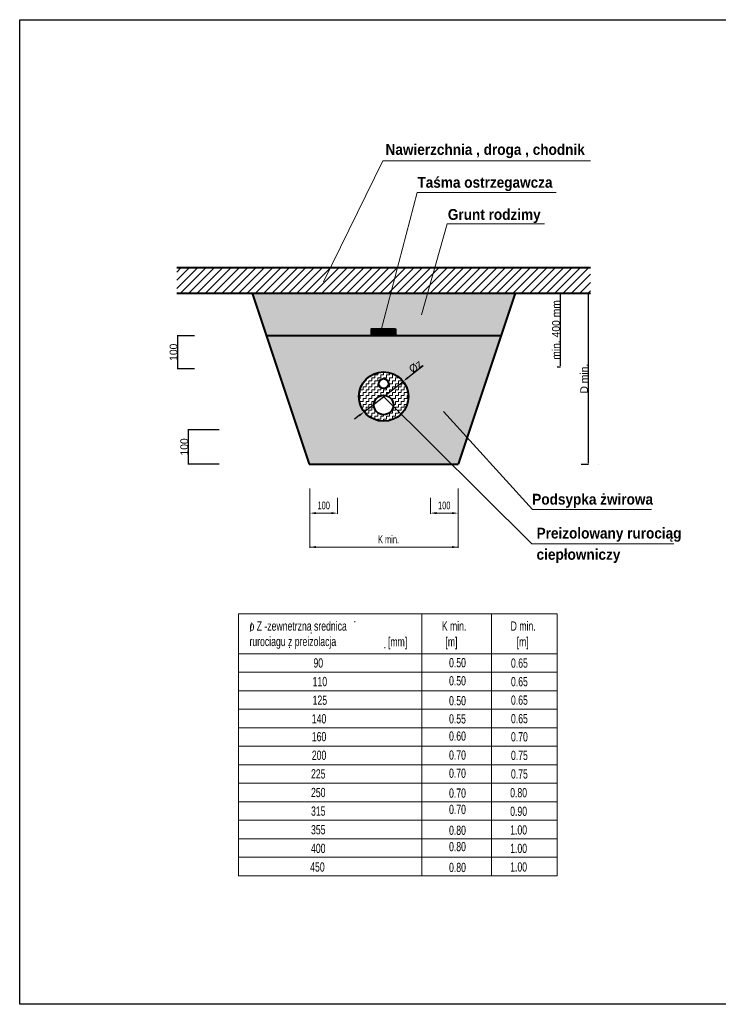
# Model space of a CAD drawing. Header units: millimetres. Extents: x -13172 to 86547, y 20 to 116183.
# Tile 28 of 52: x -13172 to -10908, y 61825 to 65017. Entities that reach past the tile are written whole.
import ezdxf
from ezdxf.enums import TextEntityAlignment as Align

# ---------------------------------------------------------------- set-up
doc = ezdxf.new("R2010")
doc.units = ezdxf.units.MM
doc.header["$LTSCALE"] = 0.7
doc.layers.get('0').update_dxf_attribs({"lineweight": 15})
doc.layers.add('0000_NIEDRUK', color=3, linetype='Continuous', lineweight=25, plot=False)
doc.layers.add('1', color=2, linetype='Continuous')
doc.styles.add('Ariel', font='arialbd.ttf', dxfattribs={"width": 0.8})
doc.dimstyles.new('ISO-25', dxfattribs={"dimtxt": 2.5, "dimasz": 2.5, "dimexe": 1.25, "dimexo": 0.625, "dimtad": 1, "dimtxsty": 'Standard', "dimcen": 2.5, "dimadec": 0, "dimazin": 0, "dimtfac": 1, "dimtmove": 0, "dimatfit": 3, "dimfxl": 1, "dimarcsym": 0})

# ---------------------------------------------------------------- blocks, each defined once
blk = doc.blocks.new('*D3173')
at = {"color": 0, "lineweight": -2}
for p, q in [((-11913.7, 63856.7), (-11864.1, 63895.4)), ((-12055.6, 63746), (-11929.4, 63844.4)), ((-12071.4, 63733.7), (-12087.1, 63721.4))]:
    blk.add_line(p, q, dxfattribs=at)
at = {"color": 0}
for points in [[(-11915.7, 63859.3), (-11911.6, 63854.1), (-11929.4, 63844.4)], [(-12069.3, 63731.1), (-12073.4, 63736.3), (-12055.6, 63746)]]:
    blk.add_solid(points, dxfattribs=at)
at = {"layer": 'Defpoints', "color": 0}
for p in [(-11929.4, 63844.4), (-12055.6, 63746)]:
    blk.add_point(p, dxfattribs=at)
at = {"color": 0, "insert": (-11889.1, 63892.6), "char_height": 25, "attachment_point": 5, "rotation": 37.9568}
blk.add_mtext('%%cz', dxfattribs=at)
blk = doc.blocks.new('*X2964')
at = {"color": 0}
for p, q in [((72.69, 227.9), (74.53, 229.74)), ((72.69, 228.26), (74.18, 229.74)), ((72.69, 228.61), (73.82, 229.74)), ((72.69, 228.96), (73.47, 229.74)), ((72.69, 229.32), (73.12, 229.74)), ((72.69, 229.67), (72.76, 229.74)), ((72.76, 227.62), (74.88, 229.74)), ((73.11, 227.62), (75.24, 229.74)), ((73.47, 227.62), (75.59, 229.74)), ((73.82, 227.62), (75.94, 229.74)), ((74.17, 227.62), (76.3, 229.74)), ((74.53, 227.62), (76.65, 229.74)), ((74.88, 227.62), (77.01, 229.74)), ((75.24, 227.62), (77.36, 229.74)), ((75.59, 227.62), (77.71, 229.74)), ((75.94, 227.62), (78.07, 229.74)), ((76.3, 227.62), (78.42, 229.74)), ((76.65, 227.62), (78.77, 229.74)), ((77, 227.62), (79.13, 229.74)), ((77.36, 227.62), (79.48, 229.74)), ((77.71, 227.62), (79.83, 229.74)), ((78.06, 227.62), (80.19, 229.74)), ((78.42, 227.62), (80.45, 229.65)), ((78.77, 227.62), (80.45, 229.3)), ((79.12, 227.62), (80.45, 228.95)), ((79.48, 227.62), (80.45, 228.59)), ((79.83, 227.62), (80.45, 228.24)), ((80.19, 227.62), (80.45, 227.89))]:
    blk.add_line(p, q, dxfattribs=at)
blk = doc.blocks.new('*D3346')
at = {"color": 0, "lineweight": -2}
for p, q in [((-12525.3, 63687.3), (-12626.6, 63687.3)), ((-12625.3, 63684.8), (-12625.3, 63578.9)), ((-12525.3, 63576.4), (-12626.6, 63576.4))]:
    blk.add_line(p, q, dxfattribs=at)
at = {"color": 0}
for points in [[(-12624.9, 63684.8), (-12625.7, 63684.8), (-12625.3, 63687.3)], [(-12625.7, 63578.9), (-12624.9, 63578.9), (-12625.3, 63576.4)]]:
    blk.add_solid(points, dxfattribs=at)
at = {"layer": 'Defpoints', "color": 0}
for p in [(-12524.7, 63687.3), (-12625.3, 63576.4), (-12524.7, 63576.4)]:
    blk.add_point(p, dxfattribs=at)
at = {"color": 0, "insert": (-12638.4, 63631.9), "char_height": 25, "attachment_point": 5, "rotation": 90}
blk.add_mtext('100', dxfattribs=at)
blk = doc.blocks.new('*D3347')
at = {"color": 0, "lineweight": -2}
for p, q in [((-12605.1, 63992.5), (-12661.3, 63992.5)), ((-12660, 63990), (-12660, 63887.5)), ((-12605.1, 63885), (-12661.3, 63885))]:
    blk.add_line(p, q, dxfattribs=at)
at = {"color": 0}
for points in [[(-12659.6, 63990), (-12660.4, 63990), (-12660, 63992.5)], [(-12660.4, 63887.5), (-12659.6, 63887.5), (-12660, 63885)]]:
    blk.add_solid(points, dxfattribs=at)
at = {"layer": 'Defpoints', "color": 0}
for p in [(-12604.5, 63992.5), (-12660, 63885), (-12604.5, 63885)]:
    blk.add_point(p, dxfattribs=at)
at = {"color": 0, "insert": (-12673.1, 63938.7), "char_height": 25, "attachment_point": 5, "rotation": 90}
blk.add_mtext('100', dxfattribs=at)
blk = doc.blocks.new('*D3348')
at = {"color": 0, "lineweight": -2}
for p, q in [((-11430.7, 64130.3), (-11419.7, 64130.3)), ((-11421, 64127.8), (-11421, 63894.4)), ((-11430.7, 63891.9), (-11419.7, 63891.9))]:
    blk.add_line(p, q, dxfattribs=at)
at = {"color": 0}
for points in [[(-11420.5, 64127.8), (-11421.4, 64127.8), (-11421, 64130.3)], [(-11421.4, 63894.4), (-11420.5, 63894.4), (-11421, 63891.9)]]:
    blk.add_solid(points, dxfattribs=at)
at = {"layer": 'Defpoints', "color": 0}
for p in [(-11431.4, 64130.3), (-11431.4, 63891.9), (-11421, 63891.9)]:
    blk.add_point(p, dxfattribs=at)
at = {"color": 0, "insert": (-11434.1, 64011.1), "char_height": 25, "attachment_point": 5, "rotation": 90}
blk.add_mtext('min. 400 mm', dxfattribs=at)
blk = doc.blocks.new('*D3349')
at = {"color": 0, "lineweight": -2}
for p, q in [((-11352.7, 64130.3), (-11328.7, 64130.3)), ((-11330, 64127.8), (-11330, 63578.9)), ((-11352.7, 63576.4), (-11328.7, 63576.4))]:
    blk.add_line(p, q, dxfattribs=at)
at = {"color": 0}
for points in [[(-11329.6, 64127.8), (-11330.4, 64127.8), (-11330, 64130.3)], [(-11330.4, 63578.9), (-11329.6, 63578.9), (-11330, 63576.4)]]:
    blk.add_solid(points, dxfattribs=at)
at = {"layer": 'Defpoints', "color": 0}
for p in [(-11353.3, 64130.3), (-11353.3, 63576.4), (-11330, 63576.4)]:
    blk.add_point(p, dxfattribs=at)
at = {"color": 0, "insert": (-11343.1, 63853.3), "char_height": 25, "attachment_point": 5, "rotation": 90}
blk.add_mtext('D min.', dxfattribs=at)

msp = doc.modelspace()

# ---------------------------------------------------------------- hatches: boundary and pattern name
h = msp.add_hatch()
h.set_pattern_fill('ANSI31', color=256, scale=6, style=0)
h.set_pattern_definition([(45, (-5145.274, 0), (-13.470384, 13.470384), [])])
h.paths.add_polyline_path([(-11322.389, 64212.317), (-12662.662, 64212.317), (-12662.662, 64130.261), (-11322.389, 64130.261)])
h = msp.add_hatch()
h.set_pattern_fill('CONCRETE1', color=256, scale=2, style=0)
h.set_pattern_definition([(0, (-5145.274, 0), (40.64, 40.64), [5.08, -35.56]), (90, (-5145.274, 0), (-40.64, 40.64), [5.08, -35.56]), (135, (-5140.194, 0), (-40.64, 4e-15), [7.184205, -50.289436]), (0, (-5140.194, 22.86), (40.64, 40.64), [5.08, -35.56]), (45, (-5137.654, 20.32), (0, 40.64), [3.5921, -53.881536]), (135, (-5137.654, 20.32), (-40.64, 4e-15), [3.5921, -53.881536]), (0, (-5124.954, 33.02), (40.64, 40.64), [7.184205, -33.455795]), (45, (-5124.954, 33.02), (0, 40.64), [5.08, -52.39364]), (135, (-5117.77, 33.02), (-40.64, 4e-15), [5.08, -52.39364]), (90, (-5117.334, 10.16), (-40.64, 40.64), [5.08, -35.56]), (45, (-5117.334, 10.16), (0, 40.64), [3.5921, -53.881536]), (135, (-5114.794, 12.7), (-40.64, 4e-15), [3.5921, -53.881536]), (0, (-5140.194, 10.16), (40.64, 40.64), [2.54, -34.036]), (0, (-5109.714, 20.32), (40.64, 40.64), [2.54, -34.036]), (90, (-5122.414, 25.4), (-40.64, 40.64), [2.54, -34.036]), (135, (-5117.334, 2.54), (-40.64, 4e-15), [3.5921, -53.881536]), (135, (-5135.114, 30.48), (-40.64, 4e-15), [3.5921, -53.881536]), (45, (-5126.224, 13.335), (0, 40.64), [3.5921, -53.881536]), (90, (-5131.304, 5.08), (-40.64, 40.64), [0.635, -40.005]), (90, (-5129.4, 22.225), (-40.64, 40.64), [0.635, -40.005]), (90, (-5110.35, 29.21), (-40.64, 40.64), [0.635, -40.005]), (90, (-5109.714, 7.62), (-40.64, 40.64), [0.635, -40.005])])
h.paths.add_polyline_path([(-11566.43, 64130.261), (-12418.621, 64130.261), (-12373.004, 63993.5), (-11612.047, 63993.5)])
h = msp.add_hatch()
h.set_pattern_fill('ZIGZAG', color=256, scale=1.5, style=0)
h.set_pattern_definition([(0, (-17593.197, 0), (9.525, 9.525), [9.525, -9.525]), (90, (-17583.672, 0), (-9.525, 9.525), [9.525, -9.525])])
h.paths.add_polyline_path([(-11912.525, 63795.198, 1), (-12072.525, 63795.198, 1)])
h.paths.add_polyline_path([(-11976.525, 63837.198, -1), (-12008.525, 63837.198, -1)], flags=16)
h.paths.add_polyline_path([(-11961.025, 63767.698, -1), (-12024.025, 63767.698, -1)], flags=16)
at = {"layer": '1'}
h = msp.add_hatch(dxfattribs=at)
h.set_pattern_fill('SCREED', scale=3, style=0)
h.set_pattern_definition([(0, (-5145.274, 0), (152.4, 38.1), [-19.05, 0, -57.15, 0]), (0, (-5145.274, 1.905), (152.4, 38.1), [-7.62, 0, -26.67, 0, -13.716, 0, -57.15, 0]), (0, (-5145.274, 3.81), (152.4, 38.1), [-3.81, 0, -19.05, 0, -19.05, 0, -41.91, 0, -13.716, 0]), (0, (-5145.274, 5.715), (152.4, 38.1), [-13.716, 0, -60.96, 0]), (0, (-5145.274, 7.62), (152.4, 38.1), [-45.72, 0, -45.72, 0]), (0, (-5145.274, 9.525), (152.4, 38.1), [-64.77, 0]), (0, (-5145.274, 11.43), (152.4, 38.1), [-19.05, 0, -83.82, 0]), (0, (-5145.274, 13.335), (152.4, 38.1), [-26.67, 0, -15.24, 0]), (0, (-5145.274, 15.24), (152.4, 38.1), [-38.1, 0]), (0, (-5145.274, 19.05), (152.4, 38.1), [-5.334, 0, -57.15, 0, -34.29, 0]), (0, (-5145.274, 20.955), (152.4, 38.1), [-7.62, 0, -0.762, 0, -19.05, 0]), (0, (-5145.274, 22.86), (152.4, 38.1), [-3.81, 0, -49.53, 0, -57.15, 0]), (0, (-5145.274, 24.765), (152.4, 38.1), [-38.1, 0]), (0, (-5145.274, 26.67), (152.4, 38.1), [-19.05, 0, -80.01, 0]), (0, (-5145.274, 30.48), (152.4, 38.1), [-91.44, 0]), (0, (-5145.274, 32.385), (152.4, 38.1), [-19.05, 0, -1.524, 0, -26.67, 0]), (0, (-5145.274, 34.29), (152.4, 38.1), [-5.334, 0, -38.1, 0, -15.24, 0, -26.67, 0, -30.48, 0]), (0, (-5145.274, 36.195), (152.4, 38.1), [-11.43, 0, -15.24, 0, -38.1, 0, -1.524, 0, -19.05, 0]), (0, (-5145.274, 38.1), (152.4, 38.1), [-38.1, 0])])
h.paths.add_polyline_path([(-11612.047, 63993.5), (-12373.004, 63993.5), (-12233.871, 63576.381), (-11751.179, 63576.381)])
h.paths.add_polyline_path([(-11912.525, 63795.198, -1), (-12072.525, 63795.198, -1)], flags=16)

# ---------------------------------------------------------------- linework, layer by layer
for p, q in [((-11995.608, 64559.786), (-12186.861, 64167.572)), ((-11995.608, 64559.786), (-11322.317, 64559.786)), ((-12002.644, 64003.225), (-11884.449, 64456.167)), ((-11884.449, 64456.167), (-11433.382, 64456.167)), ((-11786.791, 64355.313), (-11869.406, 64060.622)), ((-11786.791, 64355.313), (-11471.044, 64355.313)), ((-11322.389, 64212.317), (-12662.662, 64212.317)), ((-11322.389, 64212.317), (-12662.662, 64212.317)), ((-12662.662, 64130.261), (-11322.389, 64130.261)), ((-12662.662, 64130.261), (-11322.389, 64130.261)), ((-11992.525, 63795.198), (-11511.911, 63318.118)), ((-11798.242, 63746.869), (-11510.047, 63429.075)), ((-11124.905, 63429.075), (-11510.047, 63429.075)), ((-11511.911, 63318.118), (-11052.122, 63318.118)), ((-12462.611, 63091.428), (-12462.611, 62961.661)), ((-11430.26, 63091.428), (-12462.611, 63091.428)), ((-11868.892, 63091.428), (-11868.892, 62961.661)), ((-11643.01, 63091.428), (-11643.01, 62961.661)), ((-11430.26, 63091.428), (-11430.26, 62961.661)), ((-12462.611, 62961.661), (-11430.26, 62961.661)), ((-12462.611, 62961.661), (-12462.611, 62901.661)), ((-11868.892, 62961.661), (-11868.892, 62901.661)), ((-11643.01, 62961.661), (-11643.01, 62901.661)), ((-11430.26, 62961.661), (-11430.26, 62901.661)), ((-12462.611, 62901.661), (-11430.26, 62901.661)), ((-12462.611, 62901.661), (-12462.611, 62841.661)), ((-11868.892, 62901.661), (-11868.892, 62841.661)), ((-11643.01, 62901.661), (-11643.01, 62841.661)), ((-11430.26, 62901.661), (-11430.26, 62841.661)), ((-12462.611, 62841.661), (-11430.26, 62841.661)), ((-12462.611, 62841.661), (-12462.611, 62781.661)), ((-11868.892, 62841.661), (-11868.892, 62781.661)), ((-11643.01, 62841.661), (-11643.01, 62781.661)), ((-11430.26, 62841.661), (-11430.26, 62781.661)), ((-12462.611, 62781.661), (-11430.26, 62781.661)), ((-12462.611, 62781.661), (-12462.611, 62721.661)), ((-11868.892, 62781.661), (-11868.892, 62721.661)), ((-11643.01, 62781.661), (-11643.01, 62721.661)), ((-11430.26, 62781.661), (-11430.26, 62721.661)), ((-12462.611, 62721.661), (-11430.26, 62721.661)), ((-12462.611, 62721.661), (-12462.611, 62661.661)), ((-11868.892, 62721.661), (-11868.892, 62661.661)), ((-11643.01, 62721.661), (-11643.01, 62661.661)), ((-11430.26, 62721.661), (-11430.26, 62661.661)), ((-12462.611, 62661.661), (-11430.26, 62661.661)), ((-12462.611, 62661.661), (-12462.611, 62601.661)), ((-11868.892, 62661.661), (-11868.892, 62601.661)), ((-11643.01, 62661.661), (-11643.01, 62601.661)), ((-11430.26, 62661.661), (-11430.26, 62601.661)), ((-12462.611, 62601.661), (-11430.26, 62601.661)), ((-12462.611, 62601.661), (-12462.611, 62541.661)), ((-11868.892, 62601.661), (-11868.892, 62541.661)), ((-11643.01, 62601.661), (-11643.01, 62541.661)), ((-11430.26, 62601.661), (-11430.26, 62541.661)), ((-12462.611, 62541.661), (-11430.26, 62541.661)), ((-12462.611, 62541.661), (-12462.611, 62481.661)), ((-11868.892, 62541.661), (-11868.892, 62481.661)), ((-11643.01, 62541.661), (-11643.01, 62481.661)), ((-11430.26, 62541.661), (-11430.26, 62481.661)), ((-12462.611, 62481.661), (-11430.26, 62481.661)), ((-12462.611, 62481.661), (-12462.611, 62421.661)), ((-11868.892, 62481.661), (-11868.892, 62421.661)), ((-11643.01, 62481.661), (-11643.01, 62421.661)), ((-11430.26, 62481.661), (-11430.26, 62421.661)), ((-12462.611, 62421.661), (-11430.26, 62421.661)), ((-12462.611, 62421.661), (-12462.611, 62361.661)), ((-11868.892, 62421.661), (-11868.892, 62361.661)), ((-11643.01, 62421.661), (-11643.01, 62361.661)), ((-11430.26, 62421.661), (-11430.26, 62361.661)), ((-12462.611, 62361.661), (-11430.26, 62361.661)), ((-12462.611, 62361.661), (-12462.611, 62301.661)), ((-11868.892, 62361.661), (-11868.892, 62301.661)), ((-11643.01, 62361.661), (-11643.01, 62301.661)), ((-11430.26, 62361.661), (-11430.26, 62301.661)), ((-12462.611, 62301.661), (-11430.26, 62301.661)), ((-12462.611, 62301.661), (-12462.611, 62241.661)), ((-11868.892, 62301.661), (-11868.892, 62241.661)), ((-11643.01, 62301.661), (-11643.01, 62241.661)), ((-11430.26, 62301.661), (-11430.26, 62241.661)), ((-12462.611, 62241.661), (-11430.26, 62241.661))]:
    msp.add_line(p, q)
at = {"color": 7, "lineweight": 40}
for p, q in [((-11322.389, 64212.317), (-12662.662, 64212.317)), ((-12662.662, 64130.261), (-11322.389, 64130.261)), ((-12418.621, 64130.261), (-12233.871, 63576.381)), ((-11566.43, 64130.261), (-11751.179, 63576.381)), ((-12373.004, 63993.5), (-11612.047, 63993.5)), ((-11835.146, 63576.381), (-11751.179, 63576.381))]:
    msp.add_line(p, q, dxfattribs=at)
at = {"color": 7, "linetype": 'ByBlock'}
for p, q in [((-12231.665, 63497.33), (-12231.665, 63305.33)), ((-11751.179, 63497.33), (-11751.179, 63305.33)), ((-12231.665, 63467.33), (-12231.665, 63415.33)), ((-12141.665, 63467.33), (-12141.665, 63415.33)), ((-11841.179, 63467.33), (-11841.179, 63415.33)), ((-11751.179, 63467.33), (-11751.179, 63415.33)), ((-12211.665, 63417.33), (-12161.665, 63417.33)), ((-11821.179, 63417.33), (-11771.179, 63417.33)), ((-12231.665, 63307.33), (-11751.179, 63307.33))]:
    msp.add_line(p, q, dxfattribs=at)
for points in [[(-12587.393, 63576.381), (-12587.393, 63576.381)], [(-11295.458, 63576.381), (-11295.458, 63576.381)]]:
    msp.add_lwpolyline(points)
at = {"color": 7, "lineweight": 40}
msp.add_lwpolyline([(-12233.871, 63576.381), (-11835.146, 63576.381)], dxfattribs=at)
at = {"color": 7, "linetype": 'ByBlock'}
for points in [[(-12211.665, 63420.664), (-12211.665, 63413.997), (-12231.665, 63417.33)], [(-12161.665, 63420.664), (-12161.665, 63413.997), (-12141.665, 63417.33)], [(-11821.179, 63420.664), (-11821.179, 63413.997), (-11841.179, 63417.33)], [(-11771.179, 63420.664), (-11771.179, 63413.997), (-11751.179, 63417.33)], [(-12211.665, 63310.664), (-12211.665, 63303.997), (-12231.665, 63307.33)], [(-11771.179, 63310.664), (-11771.179, 63303.997), (-11751.179, 63307.33)]]:
    msp.add_solid(points, dxfattribs=at)
at = {"layer": '0000_NIEDRUK'}
msp.add_lwpolyline([(-13171.596, 65016.813), (-6927.399, 65016.813), (-6927.399, 61825.18), (-13171.596, 61825.18)], close=True, dxfattribs=at)
at = {"layer": '1', "color": 7, "lineweight": 40}
for points in [[(-12031.332, 63993.5), (-12031.332, 64014.736), (-11953.718, 64014.736)], [(-11953.718, 64014.736), (-11953.718, 63993.5)]]:
    msp.add_lwpolyline(points, dxfattribs=at)
for centre, radius in [((-11992.525, 63795.198), 80), ((-11992.525, 63837.198), 16), ((-11992.525, 63767.698), 31.5)]:
    msp.add_circle(centre, radius, dxfattribs=at)
at = {"layer": 'Defpoints', "color": 0, "linetype": 'ByBlock'}
for p in [(-12231.665, 63497.33), (-11751.179, 63497.33), (-12231.665, 63467.33), (-12141.665, 63467.33), (-11841.179, 63467.33), (-11751.179, 63467.33), (-12141.665, 63417.33), (-11751.179, 63417.33), (-11751.179, 63307.33)]:
    msp.add_point(p, dxfattribs=at)

# ---------------------------------------------------------------- block references
at = {"xscale": -10, "yscale": 10, "zscale": 10}
msp.add_blockref('*X2964', (-11226.795, 61717.33), dxfattribs=at)

# ---------------------------------------------------------------- texts
at = {"color": 7, "linetype": 'ByBlock', "width": 0.7}
for s, p in [('100', (-12186.665, 63442.33)), ('100', (-11796.179, 63442.33)), ('K min.', (-11976.748, 63332.33))]:
    msp.add_text(s, height=25, dxfattribs=at).set_placement(p, align=Align.MIDDLE_CENTER)
at = {"layer": '1', "color": 7, "style": 'Ariel', "width": 0.9}
for s, p in [('Nawierzchnia , droga , chodnik', (-11986.309, 64578.604)), ('Taśma ostrzegawcza', (-11883.104, 64472.073)), ('Grunt rodzimy', (-11784.519, 64368.001)), ('Podsypka żwirowa', (-11511.05, 63444.981)), ('Preizolowany rurociąg', (-11496.996, 63334.99)), ('ciepłowniczy', (-11496.996, 63266.024))]:
    msp.add_text(s, height=35, dxfattribs=at).set_placement(p)
at = {"layer": '1', "color": 7, "width": 0.7}
for s, p in [('o Z -zewnetrzna srednica', (-12427.197, 63036.376)), ('.', (-12089.691, 63063.466)), ('K min.', (-11804.135, 63036.376)), ('D min.', (-11581.179, 63036.376)), ('/', (-12426.295, 63032.279)), ('rurociagu z preizolacja', (-12427.197, 62986.376)), ('.', (-12231.243, 63026.709)), ('[mm]', (-11978.611, 62985.255)), ('[m]', (-11792.33, 62985.255)), ('[m]', (-11561.504, 62985.255)), ('.', (-12301.462, 62979.928)), ('.', (-11992.722, 62978.814)), ('90', (-12219.908, 62916.773)), ('0.50', (-11780.607, 62917.607)), ('0.65', (-11579.973, 62916.192)), ('110', (-12222.535, 62856.403)), ('0.50', (-11780.607, 62858.861)), ('0.65', (-11579.973, 62856.192)), ('125', (-12222.535, 62796.033)), ('0.50', (-11780.607, 62794.284)), ('0.65', (-11579.973, 62796.192)), ('140', (-12225.161, 62735.662)), ('0.55', (-11780.607, 62735.538)), ('0.65', (-11579.973, 62736.192)), ('160', (-12225.161, 62677.917)), ('0.60', (-11780.607, 62679.707)), ('0.70', (-11579.973, 62677.336)), ('200', (-12225.161, 62617.547)), ('0.70', (-11780.607, 62618.046)), ('0.75', (-11579.973, 62616.966)), ('0.70', (-11780.607, 62559.3)), ('225', (-12227.788, 62557.176)), ('0.75', (-11579.973, 62556.966)), ('250', (-12227.788, 62496.806)), ('0.70', (-11780.607, 62494.723)), ('0.80', (-11582.599, 62496.225)), ('315', (-12227.788, 62436.436)), ('0.70', (-11780.607, 62441.807)), ('0.90', (-11582.599, 62435.855)), ('355', (-12227.788, 62376.066)), ('0.80', (-11780.607, 62374.315)), ('1.00', (-11582.599, 62375.485)), ('400', (-12227.788, 62315.695)), ('0.80', (-11780.607, 62321.4)), ('1.00', (-11582.599, 62315.485)), ('450', (-12230.415, 62255.325)), ('0.80', (-11780.607, 62253.908)), ('1.00', (-11582.599, 62255.485))]:
    msp.add_text(s, height=30, dxfattribs=at).set_placement(p)

# ---------------------------------------------------------------- dimensions: what is measured, and where the dimension line sits
for base, p1, p2, text, picture, middle in [((-11420.965, 63891.913), (-11431.374, 64130.261), (-11431.374, 63891.913), 'min. 400 mm', '*D3348', (-11434.09, 64011.087)), ((-11329.996, 63576.376), (-11353.3, 64130.261), (-11353.3, 63576.376), 'D min.', '*D3349', (-11343.121, 63853.318)), ((-12660.021, 63884.978), (-12604.505, 63992.469), (-12604.505, 63884.978), '100', '*D3347', (-12673.146, 63938.723)), ((-12625.323, 63576.376), (-12524.7, 63687.334), (-12524.7, 63576.376), '100', '*D3346', (-12638.448, 63631.855))]:
    dim = msp.add_linear_dim(base=base, p1=p1, p2=p2, angle=90, text=text, dimstyle='ISO-25', override={"dimtxt": 25})
    dim.commit()
    dim.dimension.update_dxf_attribs({"geometry": picture, "text_midpoint": middle})
dim = msp.add_diameter_dim_2p(p1=(-12055.603, 63745.992), p2=(-11929.447, 63844.403), text='%%cz', dimstyle='ISO-25', override={"dimtxt": 25, "dimasz": 20})
dim.commit()
dim.dimension.update_dxf_attribs({"geometry": '*D3173', "text_midpoint": (-11880.989, 63882.204), "dimtype": 163})

doc.saveas('drawing.dxf')
